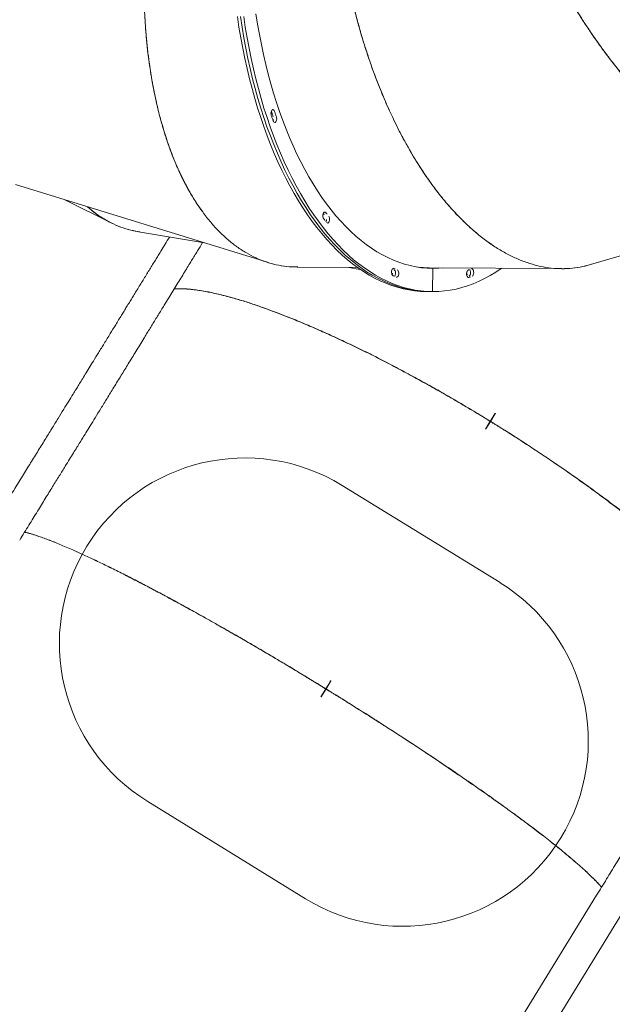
# Model space of a CAD drawing. Extents: x 5459245 to 5462690, y 5971016 to 5972523.
# Tile 39 of 136: x 5462441.74 to 5462442.377, y 5972212.145 to 5972213.203. Entities that reach past the tile are written whole.
import ezdxf

# ---------------------------------------------------------------- set-up
doc = ezdxf.new("R2010")
doc.units = 0
doc.layers.add('A_MAŁA ARCHITEKTURA', color=195, linetype='CONTINUOUS', lineweight=9)

# ---------------------------------------------------------------- blocks, each defined once
blk = doc.blocks.new('MEGA')
at = {"layer": 'A_MAŁA ARCHITEKTURA'}
for p, q in [((5462442.7956, 5972218.7909), (5462442.8667, 5972218.5154)), ((5462442.8094, 5972218.7372), (5462442.8145, 5972218.6819)), ((5462442.8218, 5972218.6517), (5462442.8487, 5972218.585)), ((5462443.0068, 5972218.598), (5462443.0067, 5972218.5979)), ((5462442.8787, 5972218.4867), (5462442.9123, 5972218.4314)), ((5462442.9075, 5972218.4393), (5462442.9121, 5972218.4279)), ((5462442.9253, 5972218.3954), (5462442.9253, 5972218.3953)), ((5462442.9256, 5972218.3959), (5462442.9257, 5972218.3955)), ((5462442.949, 5972218.3709), (5462442.9526, 5972218.3651)), ((5462442.9526, 5972218.3651), (5462443.0264, 5972218.2435)), ((5462442.9291, 5972218.3548), (5462442.9308, 5972218.3519)), ((5462442.954, 5972218.3618), (5462442.9327, 5972218.3489)), ((5462442.9535, 5972218.3616), (5462442.9331, 5972218.3492)), ((5462442.954, 5972218.3618), (5462442.9539, 5972218.362)), ((5462442.9308, 5972218.3519), (5462442.9326, 5972218.349)), ((5462442.9328, 5972218.3487), (5462442.9327, 5972218.3489)), ((5462442.3057, 5972218.3227), (5462442.3057, 5972218.1234)), ((5462442.7044, 5972218.1234), (5462442.7044, 5972218.3227)), ((5462442.97, 5972218.3287), (5462442.9704, 5972218.3282)), ((5462442.5092, 5972218.2231), (5462442.4992, 5972218.2231)), ((5462442.5092, 5972218.2229), (5462442.4992, 5972218.2229)), ((5462442.5017, 5972218.2229), (5462442.5017, 5972218.2231)), ((5462442.5185, 5972218.2231), (5462442.5092, 5972218.2231)), ((5462442.5185, 5972218.2229), (5462442.5092, 5972218.2229)), ((5462442.5185, 5972218.2231), (5462442.5188, 5972218.2231)), ((5462442.5185, 5972218.2229), (5462442.5188, 5972218.2229)), ((5462442.8366, 5972218.2231), (5462442.8465, 5972218.2231)), ((5462442.8366, 5972218.2229), (5462442.8465, 5972218.2229)), ((5462442.8366, 5972218.2229), (5462442.8371, 5972218.2229)), ((5462442.8371, 5972218.2229), (5462442.8464, 5972218.2229)), ((5462442.8557, 5972218.2231), (5462442.8464, 5972218.2231)), ((5462442.8557, 5972218.2229), (5462442.8464, 5972218.2229)), ((5462442.8557, 5972218.2231), (5462442.8562, 5972218.2231)), ((5462442.8557, 5972218.2229), (5462442.8562, 5972218.2229)), ((5462443.0462, 5972218.2195), (5462443.2578, 5972218.0293)), ((5462442.4728, 5972217.8591), (5462439.6789, 5972217.8591)), ((5462439.6789, 5972217.8256), (5462442.4728, 5972217.8256))]:
    blk.add_line(p, q, dxfattribs=at)
at = {"layer": 'A_MAŁA ARCHITEKTURA', "flags": 128}
for points in [[(5462442.9291, 5972218.3548), (5462442.926, 5972218.3601), (5462442.9232, 5972218.3658), (5462442.9208, 5972218.3715), (5462442.9186, 5972218.3775), (5462442.9167, 5972218.3836), (5462442.9151, 5972218.3899), (5462442.9139, 5972218.3963), (5462442.9129, 5972218.4029), (5462442.9123, 5972218.4096), (5462442.912, 5972218.4164), (5462442.912, 5972218.4234), (5462442.9123, 5972218.4305), (5462442.9129, 5972218.4377), (5462442.9138, 5972218.445), (5462442.9151, 5972218.4524), (5462442.9166, 5972218.4599), (5462442.9185, 5972218.4675), (5462442.9207, 5972218.4752), (5462442.9232, 5972218.483), (5462442.926, 5972218.4909), (5462442.929, 5972218.4988), (5462442.9324, 5972218.5067), (5462442.9361, 5972218.5148), (5462442.9401, 5972218.5228), (5462442.9444, 5972218.5309), (5462442.9489, 5972218.539), (5462442.9538, 5972218.5472), (5462442.9589, 5972218.5554), (5462442.9643, 5972218.5635), (5462442.9699, 5972218.5717), (5462442.9759, 5972218.5799), (5462442.982, 5972218.588), (5462442.9885, 5972218.5962), (5462442.9952, 5972218.6043), (5462443.0021, 5972218.6124), (5462443.0092, 5972218.6204), (5462443.0166, 5972218.6284), (5462443.0243, 5972218.6363), (5462443.0321, 5972218.6442), (5462443.0401, 5972218.652), (5462443.0484, 5972218.6597), (5462443.0568, 5972218.6674), (5462443.0655, 5972218.675), (5462443.0743, 5972218.6824)], [(5462442.9309, 5972218.3518), (5462442.9278, 5972218.3572), (5462442.925, 5972218.3629), (5462442.9225, 5972218.3686), (5462442.9203, 5972218.3746), (5462442.9184, 5972218.3807), (5462442.9169, 5972218.387), (5462442.9156, 5972218.3934), (5462442.9147, 5972218.4), (5462442.914, 5972218.4067), (5462442.9137, 5972218.4135), (5462442.9137, 5972218.4205), (5462442.914, 5972218.4276), (5462442.9146, 5972218.4348), (5462442.9156, 5972218.4421), (5462442.9168, 5972218.4495), (5462442.9184, 5972218.457), (5462442.9203, 5972218.4646), (5462442.9224, 5972218.4723), (5462442.9249, 5972218.4801), (5462442.9277, 5972218.488), (5462442.9308, 5972218.4959), (5462442.9342, 5972218.5038), (5462442.9379, 5972218.5118), (5462442.9419, 5972218.5199), (5462442.9461, 5972218.528), (5462442.9507, 5972218.5361), (5462442.9555, 5972218.5443), (5462442.9606, 5972218.5524), (5462442.966, 5972218.5606), (5462442.9717, 5972218.5688), (5462442.9776, 5972218.577), (5462442.9838, 5972218.5851), (5462442.9902, 5972218.5933), (5462442.9969, 5972218.6014), (5462443.0038, 5972218.6095), (5462443.011, 5972218.6175), (5462443.0184, 5972218.6255), (5462443.026, 5972218.6334), (5462443.0339, 5972218.6413), (5462443.0419, 5972218.6491), (5462443.0501, 5972218.6568), (5462443.0586, 5972218.6645), (5462443.0672, 5972218.6721), (5462443.076, 5972218.6795)], [(5462442.9308, 5972218.3519), (5462442.9278, 5972218.3572), (5462442.925, 5972218.3629), (5462442.9225, 5972218.3686), (5462442.9203, 5972218.3746), (5462442.9184, 5972218.3807), (5462442.9169, 5972218.387), (5462442.9156, 5972218.3934), (5462442.9147, 5972218.4), (5462442.914, 5972218.4067), (5462442.9137, 5972218.4135), (5462442.9137, 5972218.4205), (5462442.914, 5972218.4276), (5462442.9146, 5972218.4348), (5462442.9156, 5972218.4421), (5462442.9168, 5972218.4495), (5462442.9184, 5972218.457), (5462442.9203, 5972218.4646), (5462442.9224, 5972218.4723), (5462442.9249, 5972218.4801), (5462442.9277, 5972218.488), (5462442.9308, 5972218.4959), (5462442.9342, 5972218.5038), (5462442.9379, 5972218.5118), (5462442.9419, 5972218.5199), (5462442.9461, 5972218.528), (5462442.9507, 5972218.5361), (5462442.9555, 5972218.5443), (5462442.9606, 5972218.5524), (5462442.966, 5972218.5606), (5462442.9717, 5972218.5688), (5462442.9776, 5972218.577), (5462442.9838, 5972218.5851), (5462442.9902, 5972218.5933), (5462442.9969, 5972218.6014), (5462443.0038, 5972218.6095), (5462443.011, 5972218.6175), (5462443.0184, 5972218.6255), (5462443.026, 5972218.6334), (5462443.0339, 5972218.6413), (5462443.0419, 5972218.6491), (5462443.0501, 5972218.6568), (5462443.0586, 5972218.6645), (5462443.0672, 5972218.6721), (5462443.076, 5972218.6795)], [(5462442.9327, 5972218.3489), (5462442.9296, 5972218.3543), (5462442.9268, 5972218.36), (5462442.9243, 5972218.3657), (5462442.9221, 5972218.3717), (5462442.9202, 5972218.3778), (5462442.9186, 5972218.3841), (5462442.9174, 5972218.3905), (5462442.9164, 5972218.3971), (5462442.9158, 5972218.4038), (5462442.9155, 5972218.4106), (5462442.9155, 5972218.4176), (5462442.9158, 5972218.4247), (5462442.9164, 5972218.4319), (5462442.9173, 5972218.4392), (5462442.9186, 5972218.4466), (5462442.9202, 5972218.4541), (5462442.922, 5972218.4617), (5462442.9242, 5972218.4694), (5462442.9267, 5972218.4772), (5462442.9295, 5972218.4851), (5462442.9326, 5972218.493), (5462442.936, 5972218.5009), (5462442.9396, 5972218.5089), (5462442.9436, 5972218.517), (5462442.9479, 5972218.5251), (5462442.9525, 5972218.5332), (5462442.9573, 5972218.5414), (5462442.9624, 5972218.5495), (5462442.9678, 5972218.5577), (5462442.9735, 5972218.5659), (5462442.9794, 5972218.5741), (5462442.9856, 5972218.5822), (5462442.992, 5972218.5904), (5462442.9987, 5972218.5985), (5462443.0056, 5972218.6066), (5462443.0128, 5972218.6146), (5462443.0202, 5972218.6226), (5462443.0278, 5972218.6305), (5462443.0356, 5972218.6384), (5462443.0437, 5972218.6462), (5462443.0519, 5972218.6539), (5462443.0603, 5972218.6616), (5462443.069, 5972218.6692), (5462443.0778, 5972218.6766)], [(5462442.954, 5972218.3618), (5462442.9509, 5972218.3671), (5462442.9482, 5972218.3726), (5462442.9458, 5972218.3783), (5462442.9437, 5972218.3841), (5462442.942, 5972218.3901), (5462442.9405, 5972218.3962), (5462442.9393, 5972218.4025), (5462442.9385, 5972218.409), (5462442.938, 5972218.4156), (5462442.9378, 5972218.4223), (5462442.9379, 5972218.4291), (5462442.9384, 5972218.4361), (5462442.9391, 5972218.4432), (5462442.9402, 5972218.4504), (5462442.9416, 5972218.4577), (5462442.9433, 5972218.465), (5462442.9453, 5972218.4725), (5462442.9476, 5972218.4801), (5462442.9503, 5972218.4877), (5462442.9532, 5972218.4954), (5462442.9564, 5972218.5032), (5462442.96, 5972218.511), (5462442.9638, 5972218.5188), (5462442.968, 5972218.5267), (5462442.9724, 5972218.5346), (5462442.9771, 5972218.5426), (5462442.9821, 5972218.5505), (5462442.9874, 5972218.5585), (5462442.9929, 5972218.5665), (5462442.9988, 5972218.5745), (5462443.0048, 5972218.5824), (5462443.0112, 5972218.5903), (5462443.0177, 5972218.5982), (5462443.0246, 5972218.6061), (5462443.0316, 5972218.6139), (5462443.0389, 5972218.6217), (5462443.0464, 5972218.6294), (5462443.0542, 5972218.6371), (5462443.0621, 5972218.6446), (5462443.0702, 5972218.6521), (5462443.0786, 5972218.6596), (5462443.0871, 5972218.6669)], [(5462443.0029, 5972218.5957), (5462443.0038, 5972218.5966), (5462443.0048, 5972218.5973), (5462443.0059, 5972218.5978), (5462443.007, 5972218.5981), (5462443.008, 5972218.5981), (5462443.0087, 5972218.5978), (5462443.0092, 5972218.5974), (5462443.0093, 5972218.5967), (5462443.009, 5972218.5959), (5462443.0085, 5972218.595)], [(5462443.0067, 5972218.5979), (5462443.0062, 5972218.5973), (5462443.0058, 5972218.5967), (5462443.0053, 5972218.5962), (5462443.0048, 5972218.5956), (5462443.0043, 5972218.595), (5462443.0038, 5972218.5944), (5462443.0033, 5972218.5938), (5462443.0029, 5972218.5932)], [(5462443.0067, 5972218.5979), (5462443.0062, 5972218.5973), (5462443.0058, 5972218.5967), (5462443.0053, 5972218.5962), (5462443.0048, 5972218.5956), (5462443.0043, 5972218.595), (5462443.0038, 5972218.5944), (5462443.0033, 5972218.5938), (5462443.0029, 5972218.5932)], [(5462443.0046, 5972218.5903), (5462443.0038, 5972218.5895), (5462443.0028, 5972218.5888), (5462443.0017, 5972218.5883), (5462443.0006, 5972218.588), (5462442.9996, 5972218.5879), (5462442.9988, 5972218.5881), (5462442.9984, 5972218.5886), (5462442.9982, 5972218.5893), (5462442.9984, 5972218.5901), (5462442.999, 5972218.5909)], [(5462442.999, 5972218.5909), (5462442.9995, 5972218.5915), (5462443, 5972218.5921), (5462443.0005, 5972218.5927), (5462443.001, 5972218.5933), (5462443.0014, 5972218.5939), (5462443.0019, 5972218.5945), (5462443.0024, 5972218.5951), (5462443.0029, 5972218.5957)], [(5462443.0085, 5972218.595), (5462443.008, 5972218.5944), (5462443.0075, 5972218.5938), (5462443.007, 5972218.5933), (5462443.0065, 5972218.5927), (5462443.0061, 5972218.5921), (5462443.0056, 5972218.5915), (5462443.0051, 5972218.5909), (5462443.0046, 5972218.5903)], [(5462442.9379, 5972218.4896), (5462442.9384, 5972218.4904), (5462442.9392, 5972218.4913), (5462442.9401, 5972218.492), (5462442.9412, 5972218.4926), (5462442.9424, 5972218.4929), (5462442.9434, 5972218.493), (5462442.9442, 5972218.4928), (5462442.9447, 5972218.4924), (5462442.9449, 5972218.4918), (5462442.9448, 5972218.491)], [(5462442.943, 5972218.4864), (5462442.9426, 5972218.4856), (5462442.9418, 5972218.4847), (5462442.9408, 5972218.484), (5462442.9398, 5972218.4834), (5462442.9386, 5972218.483), (5462442.9376, 5972218.4829), (5462442.9368, 5972218.4831), (5462442.9362, 5972218.4835), (5462442.936, 5972218.4841), (5462442.9362, 5972218.4849)], [(5462442.9249, 5972218.3941), (5462442.925, 5972218.3948), (5462442.9254, 5972218.3957), (5462442.9261, 5972218.3965), (5462442.927, 5972218.3973), (5462442.9281, 5972218.3979), (5462442.9292, 5972218.3983), (5462442.9303, 5972218.3985), (5462442.9311, 5972218.3983), (5462442.9318, 5972218.398), (5462442.932, 5972218.3974)], [(5462442.931, 5972218.3966), (5462442.9309, 5972218.3958), (5462442.9306, 5972218.395), (5462442.9299, 5972218.3941), (5462442.9289, 5972218.3933), (5462442.9279, 5972218.3927), (5462442.9267, 5972218.3923), (5462442.9257, 5972218.3921), (5462442.9253, 5972218.3921)], [(5462442.931, 5972218.3966), (5462442.9309, 5972218.3958), (5462442.9306, 5972218.395), (5462442.9299, 5972218.3941), (5462442.9289, 5972218.3933), (5462442.9279, 5972218.3927), (5462442.9267, 5972218.3923), (5462442.9257, 5972218.3921), (5462442.9253, 5972218.3921)], [(5462442.9327, 5972218.3937), (5462442.9327, 5972218.3929), (5462442.9323, 5972218.3921), (5462442.9316, 5972218.3912), (5462442.9307, 5972218.3904), (5462442.9296, 5972218.3898), (5462442.9285, 5972218.3894), (5462442.9274, 5972218.3892), (5462442.9266, 5972218.3893), (5462442.9259, 5972218.3897), (5462442.9256, 5972218.3903)], [(5462442.9561, 5972218.3593), (5462442.9539, 5972218.3623), (5462442.9522, 5972218.3649)], [(5462442.9579, 5972218.3564), (5462442.9557, 5972218.3594), (5462442.953, 5972218.3634)], [(5462442.9579, 5972218.3564), (5462442.9557, 5972218.3594), (5462442.953, 5972218.3634)], [(5462442.9541, 5972218.3616), (5462442.9541, 5972218.3617), (5462442.954, 5972218.3617), (5462442.9539, 5972218.3617), (5462442.9539, 5972218.3617), (5462442.9538, 5972218.3617), (5462442.9537, 5972218.3617), (5462442.9536, 5972218.3616), (5462442.9535, 5972218.3616)], [(5462442.9596, 5972218.3535), (5462442.9575, 5972218.3565), (5462442.9541, 5972218.3616)], [(5462442.9331, 5972218.3492), (5462442.933, 5972218.3491), (5462442.9329, 5972218.3491), (5462442.9329, 5972218.349), (5462442.9328, 5972218.3489), (5462442.9328, 5972218.3489), (5462442.9328, 5972218.3488), (5462442.9328, 5972218.3487), (5462442.9328, 5972218.3487)], [(5462442.9928, 5972218.2988), (5462442.9924, 5972218.299), (5462442.986, 5972218.3019), (5462442.9798, 5972218.3051), (5462442.9738, 5972218.3086), (5462442.9682, 5972218.3122), (5462442.9628, 5972218.3161), (5462442.9576, 5972218.3201), (5462442.9528, 5972218.3244), (5462442.9482, 5972218.3289), (5462442.9439, 5972218.3335), (5462442.9399, 5972218.3384), (5462442.9362, 5972218.3434), (5462442.9328, 5972218.3487)], [(5462442.966, 5972218.3238), (5462442.9656, 5972218.3243), (5462442.9656, 5972218.325), (5462442.9659, 5972218.3259), (5462442.9665, 5972218.3267), (5462442.9674, 5972218.3275), (5462442.9685, 5972218.3282), (5462442.9696, 5972218.3286), (5462442.9707, 5972218.3289), (5462442.9716, 5972218.3288), (5462442.9723, 5972218.3285)], [(5462442.9738, 5972218.3273), (5462442.9736, 5972218.327), (5462442.973, 5972218.3262), (5462442.9721, 5972218.3254), (5462442.9711, 5972218.3247), (5462442.97, 5972218.3242), (5462442.9689, 5972218.324), (5462442.968, 5972218.324), (5462442.9673, 5972218.3243)], [(5462442.9738, 5972218.3273), (5462442.9736, 5972218.327), (5462442.973, 5972218.3262), (5462442.9721, 5972218.3254), (5462442.9711, 5972218.3247), (5462442.97, 5972218.3242), (5462442.9689, 5972218.324), (5462442.968, 5972218.324), (5462442.9673, 5972218.3243)], [(5462442.9753, 5972218.3262), (5462442.9757, 5972218.3256), (5462442.9757, 5972218.3249), (5462442.9754, 5972218.3241), (5462442.9748, 5972218.3233), (5462442.9739, 5972218.3225), (5462442.9729, 5972218.3218), (5462442.9717, 5972218.3213), (5462442.9707, 5972218.3211), (5462442.9697, 5972218.3211), (5462442.969, 5972218.3214)], [(5462442.5016, 5972218.2231), (5462442.5016, 5972218.223), (5462442.5016, 5972218.2229)]]:
    blk.add_lwpolyline(points, dxfattribs=at)
at = {"layer": 'A_MAŁA ARCHITEKTURA'}
for centre, radius, start, end in [((5462442.9975, 5972218.5977), 0.00701, 281.8348, 319.888), ((5462442.505, 5972218.3227), 0.1993, 0, 180), ((5462443.1862, 5972218.3998), 0.2608, 159.0631, 159.9202), ((5462443.187, 5972218.3932), 0.2671, 158.8513, 159.9189), ((5462442.9357, 5972218.4921), 0.00628, 277.8185, 333.7719), ((5462443.1889, 5972218.3965), 0.2618, 158.8513, 159.9189), ((5462442.9234, 5972218.4015), 0.00651, 286.5762, 329.1247), ((5462443.0516, 5972218.4208), 0.123, 190.4672, 191.3671), ((5462443.054, 5972218.418), 0.1237, 189.6053, 191.3646), ((5462443.0494, 5972218.4151), 0.1263, 189.6053, 191.3646), ((5462443.0426, 5972218.4197), 0.1053, 203.7733, 211.2447), ((5462443.0439, 5972218.4256), 0.127, 232.0117, 232.8978), ((5462443.0452, 5972218.4221), 0.1263, 231.1408, 232.9002), ((5462442.9664, 5972218.3332), 0.00636, 272.0864, 317.0669), ((5462443.0499, 5972218.4249), 0.1237, 231.1408, 232.9002), ((5462442.505, 5972218.1234), 0.1993, 180, 0)]:
    blk.add_arc(centre, radius, start, end, dxfattribs=at)
for centre, major_axis, ratio, start_param, end_param in [((5462442.4628, 5972218.223), (0, 0.3787), 0.09608, 4.712126, 4.712652), ((5462442.4628, 5972218.223), (0, 0.3807), 0.09608, 4.712127, 4.712651), ((5462442.7578, 5972218.223), (0, 0.3787), 0.20811, 4.712126, 4.712652), ((5462442.7578, 5972218.223), (0, 0.3807), 0.20811, 4.712127, 4.712651)]:
    blk.add_ellipse(centre, major_axis=major_axis, ratio=ratio, start_param=start_param, end_param=end_param, dxfattribs=at)
for points, knots in [([(5462442.8764, 5972218.605), (5462442.8777, 5972218.608), (5462442.8807, 5972218.6154), (5462442.8869, 5972218.6274), (5462442.8947, 5972218.6407), (5462442.9035, 5972218.6541), (5462442.9133, 5972218.6674), (5462442.9241, 5972218.6806), (5462442.934, 5972218.6916), (5462442.9422, 5972218.7003), (5462442.9484, 5972218.7065), (5462442.9548, 5972218.7127), (5462442.9614, 5972218.7189), (5462442.9684, 5972218.7252), (5462442.9756, 5972218.7314), (5462442.983, 5972218.7376), (5462442.9918, 5972218.7447), (5462443.0021, 5972218.7527), (5462443.0144, 5972218.7617), (5462443.0275, 5972218.7708), (5462443.0392, 5972218.7785), (5462443.049, 5972218.7846), (5462443.0567, 5972218.7894), (5462443.0647, 5972218.7941), (5462443.0727, 5972218.7987), (5462443.0807, 5972218.8031), (5462443.0886, 5972218.8073), (5462443.0968, 5972218.8117), (5462443.1048, 5972218.8157), (5462443.1116, 5972218.819), (5462443.1169, 5972218.8216), (5462443.1215, 5972218.8237), (5462443.1264, 5972218.826), (5462443.1317, 5972218.8284), (5462443.1375, 5972218.831), (5462443.1438, 5972218.8337), (5462443.1504, 5972218.8365), (5462443.1568, 5972218.8391), (5462443.1625, 5972218.8414), (5462443.1673, 5972218.8433), (5462443.1712, 5972218.8448), (5462443.1735, 5972218.8456), (5462443.1745, 5972218.846)], [0, 0, 0, 0, 0.03362, 0.081487, 0.129993, 0.178809, 0.226094, 0.274303, 0.323436, 0.347121, 0.369936, 0.393077, 0.416543, 0.440335, 0.464453, 0.488897, 0.512519, 0.547843, 0.584432, 0.622286, 0.661406, 0.682438, 0.703123, 0.724462, 0.746455, 0.766694, 0.786792, 0.807907, 0.830039, 0.848066, 0.858675, 0.870103, 0.882351, 0.895419, 0.909306, 0.925349, 0.941915, 0.958002, 0.971855, 0.983472, 0.992854, 1, 1, 1, 1]), ([(5462443.1199, 5972218.823), (5462443.1161, 5972218.8212), (5462443.1086, 5972218.8176), (5462443.0981, 5972218.8123), (5462443.0879, 5972218.807), (5462443.0777, 5972218.8015), (5462443.0673, 5972218.7956), (5462443.0569, 5972218.7895), (5462443.0477, 5972218.7838), (5462443.0395, 5972218.7786), (5462443.0326, 5972218.7741), (5462443.0259, 5972218.7697), (5462443.0195, 5972218.7652), (5462443.0132, 5972218.7608), (5462443.0072, 5972218.7564), (5462443.0014, 5972218.7521), (5462442.994, 5972218.7464), (5462442.9852, 5972218.7395), (5462442.9753, 5972218.7312), (5462442.9658, 5972218.7229), (5462442.9569, 5972218.7147), (5462442.9483, 5972218.7064), (5462442.9401, 5972218.6981), (5462442.9324, 5972218.6898), (5462442.9251, 5972218.6816), (5462442.9183, 5972218.6735), (5462442.912, 5972218.6654), (5462442.9046, 5972218.6556), (5462442.8967, 5972218.6439), (5462442.8886, 5972218.6305), (5462442.8817, 5972218.6173), (5462442.8758, 5972218.6041), (5462442.8709, 5972218.591), (5462442.8672, 5972218.5782), (5462442.8647, 5972218.5656), (5462442.8633, 5972218.5532), (5462442.863, 5972218.5411), (5462442.8638, 5972218.5294), (5462442.8658, 5972218.518), (5462442.869, 5972218.5071), (5462442.8732, 5972218.4966), (5462442.8769, 5972218.49), (5462442.8788, 5972218.4867)], [0, 0, 0, 0, 0.021397, 0.041159, 0.059285, 0.079279, 0.100059, 0.119873, 0.141168, 0.155678, 0.169933, 0.183933, 0.197677, 0.211165, 0.224398, 0.237376, 0.250098, 0.274428, 0.298304, 0.321727, 0.344696, 0.367213, 0.390613, 0.413071, 0.435258, 0.457174, 0.478819, 0.500193, 0.536513, 0.572356, 0.607726, 0.643316, 0.679262, 0.714914, 0.750274, 0.786186, 0.821948, 0.857563, 0.893189, 0.928925, 0.964647, 1, 1, 1, 1]), ([(5462442.8224, 5972218.6504), (5462442.8211, 5972218.6535), (5462442.8185, 5972218.6602), (5462442.8159, 5972218.6707), (5462442.8143, 5972218.6815), (5462442.8139, 5972218.692), (5462442.8143, 5972218.7021), (5462442.8153, 5972218.709), (5462442.8159, 5972218.7124)], [0, 0, 0, 0, 0.1597189, 0.342122, 0.5244593, 0.6833816, 0.8427698, 1, 1, 1, 1]), ([(5462442.8159, 5972218.7121), (5462442.8157, 5972218.7107), (5462442.8146, 5972218.7054), (5462442.814, 5972218.6962), (5462442.814, 5972218.6847), (5462442.8154, 5972218.6734), (5462442.8179, 5972218.6623), (5462442.8205, 5972218.6553), (5462442.8218, 5972218.6517)], [0, 0, 0, 0, 0.065438, 0.252372, 0.439367, 0.626939, 0.814437, 1, 1, 1, 1]), ([(5462443.0089, 5972218.3197), (5462443.009, 5972218.3224), (5462443.0093, 5972218.3287), (5462443.0104, 5972218.3389), (5462443.0122, 5972218.3502), (5462443.0146, 5972218.3619), (5462443.0177, 5972218.3737), (5462443.0209, 5972218.3844), (5462443.024, 5972218.3936), (5462443.0269, 5972218.4016), (5462443.0301, 5972218.4097), (5462443.0336, 5972218.4179), (5462443.0374, 5972218.4262), (5462443.0417, 5972218.4352), (5462443.0466, 5972218.4449), (5462443.0522, 5972218.4552), (5462443.0583, 5972218.4658), (5462443.0649, 5972218.4765), (5462443.0718, 5972218.4872), (5462443.0779, 5972218.4962), (5462443.0831, 5972218.5036), (5462443.0875, 5972218.5097), (5462443.092, 5972218.5157), (5462443.0967, 5972218.5219), (5462443.1016, 5972218.5282), (5462443.1067, 5972218.5345), (5462443.112, 5972218.5409), (5462443.1188, 5972218.5489), (5462443.1273, 5972218.5586), (5462443.1375, 5972218.5697), (5462443.1463, 5972218.5788), (5462443.1532, 5972218.5858), (5462443.1585, 5972218.591), (5462443.1639, 5972218.5962), (5462443.169, 5972218.6011), (5462443.1735, 5972218.6053), (5462443.1775, 5972218.6089), (5462443.1813, 5972218.6123), (5462443.1854, 5972218.616), (5462443.1898, 5972218.6198), (5462443.1947, 5972218.6241), (5462443.2001, 5972218.6286), (5462443.2057, 5972218.6332), (5462443.211, 5972218.6375), (5462443.2158, 5972218.6413), (5462443.2198, 5972218.6444), (5462443.223, 5972218.6469), (5462443.2248, 5972218.6483), (5462443.2256, 5972218.649)], [0, 0, 0, 0, 0.0277799, 0.0634725, 0.0995126, 0.1359008, 0.1726381, 0.208705, 0.232, 0.2555199, 0.2792649, 0.3032352, 0.3274309, 0.3518522, 0.3809256, 0.4105372, 0.4406873, 0.4713761, 0.5026036, 0.5320433, 0.5489956, 0.566243, 0.5837855, 0.6016232, 0.6197561, 0.6381842, 0.6569074, 0.6759259, 0.7086157, 0.7430092, 0.7760679, 0.791585, 0.80771, 0.8244431, 0.8406554, 0.8539436, 0.8643381, 0.875485, 0.8873842, 0.9000359, 0.9134399, 0.9294267, 0.9453082, 0.9606677, 0.9738167, 0.9847551, 0.9934829, 1, 1, 1, 1]), ([(5462442.7692, 5972218.6204), (5462442.7672, 5972218.6204), (5462442.7634, 5972218.6204), (5462442.7576, 5972218.6204), (5462442.752, 5972218.6204), (5462442.7465, 5972218.6204), (5462442.7411, 5972218.6204), (5462442.7336, 5972218.6204), (5462442.7241, 5972218.6203), (5462442.7122, 5972218.6203), (5462442.7005, 5972218.6203), (5462442.6889, 5972218.6203), (5462442.6786, 5972218.6203), (5462442.6696, 5972218.6203), (5462442.6617, 5972218.6203), (5462442.6546, 5972218.6203), (5462442.6483, 5972218.6203), (5462442.6423, 5972218.6203), (5462442.6354, 5972218.6203), (5462442.627, 5972218.6203), (5462442.6168, 5972218.6203), (5462442.6052, 5972218.6203), (5462442.5924, 5972218.6203), (5462442.5783, 5972218.6203), (5462442.5632, 5972218.6204), (5462442.5472, 5972218.6204), (5462442.5303, 5972218.6204), (5462442.5122, 5972218.6205), (5462442.4929, 5972218.6205), (5462442.4796, 5972218.6205), (5462442.4728, 5972218.6205)], [0, 0, 0, 0, 0.0202, 0.039924, 0.059218, 0.078085, 0.096523, 0.114534, 0.1553, 0.193698, 0.236329, 0.275617, 0.311569, 0.340851, 0.367477, 0.391449, 0.412767, 0.431785, 0.452394, 0.482473, 0.516864, 0.555572, 0.5986, 0.645952, 0.697635, 0.750339, 0.806912, 0.867369, 0.931726, 1, 1, 1, 1]), ([(5462442.8344, 5972218.6204), (5462442.8344, 5972218.6204), (5462442.8284, 5972218.6204), (5462442.8206, 5972218.6204), (5462442.8109, 5972218.6204), (5462442.8053, 5972218.6204), (5462442.7996, 5972218.6204), (5462442.7938, 5972218.6204), (5462442.7878, 5972218.6204), (5462442.7817, 5972218.6204), (5462442.7755, 5972218.6204), (5462442.7713, 5972218.6204), (5462442.7692, 5972218.6204)], [0, 0, 0, 0, 0.002121, 0.276488, 0.361011, 0.447214, 0.535097, 0.624662, 0.715913, 0.808849, 0.903475, 1, 1, 1, 1]), ([(5462443.18, 5972218.6111), (5462443.1768, 5972218.6083), (5462443.1708, 5972218.6027), (5462443.1622, 5972218.5946), (5462443.154, 5972218.5866), (5462443.1458, 5972218.5783), (5462443.1376, 5972218.5697), (5462443.1293, 5972218.5608), (5462443.1221, 5972218.5528), (5462443.1158, 5972218.5454), (5462443.1105, 5972218.5391), (5462443.1054, 5972218.5329), (5462443.1005, 5972218.5268), (5462443.0958, 5972218.5208), (5462443.0913, 5972218.5148), (5462443.087, 5972218.509), (5462443.0815, 5972218.5015), (5462443.0752, 5972218.4923), (5462443.068, 5972218.4814), (5462443.0613, 5972218.4708), (5462443.0552, 5972218.4604), (5462443.0493, 5972218.45), (5462443.0439, 5972218.4397), (5462443.0389, 5972218.4295), (5462443.0343, 5972218.4195), (5462443.0302, 5972218.4098), (5462443.0264, 5972218.4002), (5462443.0222, 5972218.3887), (5462443.018, 5972218.3752), (5462443.0141, 5972218.36), (5462443.0113, 5972218.3454), (5462443.0094, 5972218.331), (5462443.0086, 5972218.3172), (5462443.0088, 5972218.3038), (5462443.01, 5972218.291), (5462443.0122, 5972218.2787), (5462443.0154, 5972218.267), (5462443.0196, 5972218.256), (5462443.0248, 5972218.2457), (5462443.031, 5972218.2362), (5462443.038, 5972218.2274), (5462443.0435, 5972218.2221), (5462443.0462, 5972218.2195)], [0, 0, 0, 0, 0.021397, 0.041159, 0.059285, 0.079279, 0.100059, 0.119873, 0.141168, 0.155678, 0.169933, 0.183933, 0.197677, 0.211165, 0.224398, 0.237376, 0.250098, 0.274428, 0.298304, 0.321727, 0.344696, 0.367213, 0.390613, 0.413071, 0.435258, 0.457174, 0.478819, 0.500193, 0.536513, 0.572356, 0.607726, 0.643316, 0.679262, 0.714914, 0.750274, 0.786186, 0.821948, 0.857563, 0.893189, 0.928925, 0.964647, 1, 1, 1, 1]), ([(5462442.4728, 5972218.587), (5462442.4791, 5972218.587), (5462442.4912, 5972218.587), (5462442.5087, 5972218.587), (5462442.5249, 5972218.587), (5462442.5398, 5972218.5869), (5462442.5534, 5972218.5869), (5462442.5649, 5972218.5869), (5462442.5746, 5972218.5869), (5462442.5825, 5972218.5869), (5462442.5897, 5972218.5868), (5462442.5961, 5972218.5868), (5462442.6021, 5972218.5868), (5462442.6091, 5972218.5868), (5462442.6175, 5972218.5868), (5462442.6277, 5972218.5868), (5462442.6392, 5972218.5868), (5462442.652, 5972218.5868), (5462442.666, 5972218.5868), (5462442.6806, 5972218.5868), (5462442.6956, 5972218.5868), (5462442.711, 5972218.5868), (5462442.7235, 5972218.5868), (5462442.7328, 5972218.5869), (5462442.7386, 5972218.5869), (5462442.7445, 5972218.5869), (5462442.7506, 5972218.5869), (5462442.7567, 5972218.5869), (5462442.7629, 5972218.5869), (5462442.7671, 5972218.5869), (5462442.7692, 5972218.5869)], [0, 0, 0, 0, 0.06274, 0.121143, 0.17522, 0.22498, 0.27043, 0.311572, 0.340878, 0.367528, 0.391524, 0.412866, 0.431902, 0.452519, 0.482614, 0.517027, 0.555758, 0.598808, 0.646179, 0.697876, 0.746952, 0.799385, 0.855181, 0.874727, 0.894655, 0.914967, 0.935661, 0.956739, 0.978201, 1, 1, 1, 1]), ([(5462442.4828, 5972218.587), (5462442.4829, 5972218.5867), (5462442.4834, 5972218.5853), (5462442.4841, 5972218.5832), (5462442.4847, 5972218.5809), (5462442.4851, 5972218.5794), (5462442.4855, 5972218.5778), (5462442.4859, 5972218.5762), (5462442.4863, 5972218.5746), (5462442.487, 5972218.5717), (5462442.488, 5972218.5673), (5462442.4892, 5972218.5611), (5462442.4904, 5972218.5546), (5462442.4915, 5972218.5478), (5462442.4926, 5972218.5406), (5462442.4937, 5972218.5334), (5462442.4946, 5972218.5263), (5462442.4954, 5972218.5196), (5462442.4962, 5972218.5127), (5462442.497, 5972218.5056), (5462442.4978, 5972218.4984), (5462442.4988, 5972218.4884), (5462442.4999, 5972218.4755), (5462442.5013, 5972218.4592), (5462442.5025, 5972218.4422), (5462442.5036, 5972218.4246), (5462442.5047, 5972218.4063), (5462442.5056, 5972218.3874), (5462442.5064, 5972218.3681), (5462442.5072, 5972218.3482), (5462442.5078, 5972218.3279), (5462442.5083, 5972218.3074), (5462442.5087, 5972218.2866), (5462442.509, 5972218.2655), (5462442.5091, 5972218.2444), (5462442.5092, 5972218.2302), (5462442.5092, 5972218.2231)], [0, 0, 0, 0, 0.00751, 0.032338, 0.041849, 0.051224, 0.060461, 0.069562, 0.078525, 0.087352, 0.117173, 0.146342, 0.17486, 0.202726, 0.22994, 0.258404, 0.28127, 0.303872, 0.326212, 0.348288, 0.370102, 0.391653, 0.435964, 0.4796, 0.522562, 0.565855, 0.609653, 0.653011, 0.695928, 0.73968, 0.783181, 0.826432, 0.869744, 0.913244, 0.956662, 1, 1, 1, 1]), ([(5462442.4828, 5972218.587), (5462442.4829, 5972218.5867), (5462442.4834, 5972218.5853), (5462442.484, 5972218.5832), (5462442.4847, 5972218.5809), (5462442.4851, 5972218.5794), (5462442.4855, 5972218.5778), (5462442.4859, 5972218.5762), (5462442.4863, 5972218.5746), (5462442.4869, 5972218.5717), (5462442.4879, 5972218.5673), (5462442.4891, 5972218.5611), (5462442.4903, 5972218.5546), (5462442.4915, 5972218.5478), (5462442.4926, 5972218.5406), (5462442.4936, 5972218.5334), (5462442.4945, 5972218.5264), (5462442.4953, 5972218.5196), (5462442.4961, 5972218.5127), (5462442.4969, 5972218.5056), (5462442.4977, 5972218.4984), (5462442.4987, 5972218.4885), (5462442.4998, 5972218.4755), (5462442.5012, 5972218.4592), (5462442.5024, 5972218.4423), (5462442.5035, 5972218.4247), (5462442.5045, 5972218.4063), (5462442.5055, 5972218.3875), (5462442.5063, 5972218.3683), (5462442.507, 5972218.3487), (5462442.5076, 5972218.3288), (5462442.5081, 5972218.3087), (5462442.5085, 5972218.2891), (5462442.5088, 5972218.2702), (5462442.5089, 5972218.2567), (5462442.509, 5972218.2478), (5462442.509, 5972218.2437), (5462442.509, 5972218.2396), (5462442.509, 5972218.2356), (5462442.509, 5972218.2316), (5462442.509, 5972218.2275), (5462442.509, 5972218.2247), (5462442.509, 5972218.2231)], [0, 0, 0, 0, 0.007492, 0.032315, 0.041825, 0.051197, 0.060433, 0.069532, 0.078493, 0.087318, 0.117134, 0.146297, 0.174809, 0.202669, 0.229878, 0.258337, 0.281198, 0.303796, 0.326131, 0.348203, 0.370013, 0.39156, 0.435862, 0.479489, 0.522443, 0.565727, 0.609517, 0.652866, 0.695775, 0.738675, 0.781333, 0.823751, 0.866159, 0.903642, 0.941101, 0.949515, 0.957928, 0.966307, 0.974714, 0.982724, 0.990502, 1, 1, 1, 1]), ([(5462442.7692, 5972218.5869), (5462442.7722, 5972218.5869), (5462442.7781, 5972218.5869), (5462442.7867, 5972218.5869), (5462442.795, 5972218.5869), (5462442.803, 5972218.5869), (5462442.8107, 5972218.5869), (5462442.8181, 5972218.587), (5462442.827, 5972218.587), (5462442.8369, 5972218.587), (5462442.8444, 5972218.587), (5462442.8479, 5972218.587)], [0, 0, 0, 0, 0.112293, 0.221084, 0.326202, 0.427653, 0.525443, 0.619576, 0.710058, 0.866467, 1, 1, 1, 1]), ([(5462442.7894, 5972218.5869), (5462442.7896, 5972218.5867), (5462442.791, 5972218.5849), (5462442.7927, 5972218.5822), (5462442.7944, 5972218.5792), (5462442.7953, 5972218.5776), (5462442.7962, 5972218.576), (5462442.7971, 5972218.5744), (5462442.7979, 5972218.5727), (5462442.7994, 5972218.5698), (5462442.8014, 5972218.5653), (5462442.804, 5972218.559), (5462442.8066, 5972218.5524), (5462442.809, 5972218.5455), (5462442.8113, 5972218.5383), (5462442.8135, 5972218.5311), (5462442.8155, 5972218.524), (5462442.8173, 5972218.5172), (5462442.819, 5972218.5103), (5462442.8207, 5972218.5032), (5462442.8223, 5972218.496), (5462442.8243, 5972218.4861), (5462442.8268, 5972218.4732), (5462442.8296, 5972218.4569), (5462442.8322, 5972218.4401), (5462442.8346, 5972218.4226), (5462442.8368, 5972218.4044), (5462442.8388, 5972218.3857), (5462442.8406, 5972218.3667), (5462442.8421, 5972218.3473), (5462442.8434, 5972218.3276), (5462442.8444, 5972218.3077), (5462442.8451, 5972218.2913), (5462442.8456, 5972218.2784), (5462442.8458, 5972218.2693), (5462442.846, 5972218.2601), (5462442.8462, 5972218.2509), (5462442.8463, 5972218.2418), (5462442.8464, 5972218.2326), (5462442.8464, 5972218.2264), (5462442.8464, 5972218.2231)], [0, 0, 0, 0, 0.005299, 0.042456, 0.051882, 0.06118, 0.07035, 0.079394, 0.088309, 0.097098, 0.126536, 0.155356, 0.183558, 0.211141, 0.238105, 0.266261, 0.288858, 0.311204, 0.333299, 0.355142, 0.376735, 0.398077, 0.441876, 0.485031, 0.527541, 0.570367, 0.613676, 0.656564, 0.69903, 0.741461, 0.78366, 0.825629, 0.867589, 0.886517, 0.905429, 0.924324, 0.943265, 0.962162, 0.980078, 1, 1, 1, 1]), ([(5462442.7895, 5972218.5869), (5462442.7897, 5972218.5866), (5462442.7911, 5972218.5848), (5462442.7929, 5972218.582), (5462442.7946, 5972218.5789), (5462442.7955, 5972218.5774), (5462442.7964, 5972218.5758), (5462442.7973, 5972218.5741), (5462442.7981, 5972218.5725), (5462442.7996, 5972218.5695), (5462442.8016, 5972218.565), (5462442.8042, 5972218.5587), (5462442.8068, 5972218.5521), (5462442.8092, 5972218.5452), (5462442.8115, 5972218.5379), (5462442.8137, 5972218.5307), (5462442.8157, 5972218.5236), (5462442.8175, 5972218.5169), (5462442.8192, 5972218.5099), (5462442.8208, 5972218.5029), (5462442.8224, 5972218.4957), (5462442.8245, 5972218.4857), (5462442.827, 5972218.4728), (5462442.8298, 5972218.4566), (5462442.8324, 5972218.4398), (5462442.8348, 5972218.4223), (5462442.837, 5972218.4041), (5462442.839, 5972218.3854), (5462442.8408, 5972218.3663), (5462442.8423, 5972218.3467), (5462442.8436, 5972218.3266), (5462442.8447, 5972218.3063), (5462442.8455, 5972218.2858), (5462442.8461, 5972218.265), (5462442.8465, 5972218.2441), (5462442.8465, 5972218.2301), (5462442.8466, 5972218.2231)], [0, 0, 0, 0, 0.006928, 0.044031, 0.053445, 0.062733, 0.071894, 0.08093, 0.089839, 0.098622, 0.128011, 0.156785, 0.184946, 0.212491, 0.239423, 0.267538, 0.2901, 0.312413, 0.334475, 0.356288, 0.377852, 0.399166, 0.442899, 0.485991, 0.528441, 0.571205, 0.614451, 0.657277, 0.699684, 0.742884, 0.785846, 0.82857, 0.87135, 0.914311, 0.957194, 1, 1, 1, 1]), ([(5462442.8793, 5972218.486), (5462442.8777, 5972218.4887), (5462442.8741, 5972218.4947), (5462442.87, 5972218.5046), (5462442.8673, 5972218.5122), (5462442.8664, 5972218.5166), (5462442.8663, 5972218.5171)], [0, 0, 0, 0, 0.2775, 0.613293, 0.94919, 1, 1, 1, 1]), ([(5462443.2191, 5972218.0972), (5462443.2184, 5972218.0998), (5462443.2168, 5972218.1059), (5462443.215, 5972218.116), (5462443.2134, 5972218.1273), (5462443.2124, 5972218.1392), (5462443.2118, 5972218.1514), (5462443.2118, 5972218.1625), (5462443.2122, 5972218.1723), (5462443.2127, 5972218.1808), (5462443.2134, 5972218.1894), (5462443.2144, 5972218.1983), (5462443.2156, 5972218.2074), (5462443.2171, 5972218.2172), (5462443.219, 5972218.2279), (5462443.2214, 5972218.2394), (5462443.2242, 5972218.2513), (5462443.2273, 5972218.2635), (5462443.2308, 5972218.2757), (5462443.2341, 5972218.2861), (5462443.237, 5972218.2947), (5462443.2394, 5972218.3017), (5462443.242, 5972218.3088), (5462443.2447, 5972218.3161), (5462443.2476, 5972218.3235), (5462443.2506, 5972218.331), (5462443.2538, 5972218.3387), (5462443.258, 5972218.3483), (5462443.2634, 5972218.36), (5462443.27, 5972218.3736), (5462443.2757, 5972218.3849), (5462443.2803, 5972218.3936), (5462443.2839, 5972218.4001), (5462443.2875, 5972218.4066), (5462443.2911, 5972218.4128), (5462443.2942, 5972218.4181), (5462443.2969, 5972218.4227), (5462443.2996, 5972218.4271), (5462443.3025, 5972218.4318), (5462443.3056, 5972218.4367), (5462443.309, 5972218.4422), (5462443.3129, 5972218.4481), (5462443.3169, 5972218.4542), (5462443.3208, 5972218.4598), (5462443.3242, 5972218.4648), (5462443.3271, 5972218.469), (5462443.3295, 5972218.4723), (5462443.3308, 5972218.4742), (5462443.3314, 5972218.475)], [0, 0, 0, 0, 0.027644, 0.063342, 0.099386, 0.13578, 0.172523, 0.208595, 0.231893, 0.255417, 0.279165, 0.303138, 0.327337, 0.351762, 0.38084, 0.410456, 0.44061, 0.471303, 0.502534, 0.531979, 0.548934, 0.566184, 0.583729, 0.601569, 0.619704, 0.638135, 0.65686, 0.675881, 0.708576, 0.742974, 0.776038, 0.791558, 0.807685, 0.82442, 0.840635, 0.853931, 0.864329, 0.875478, 0.887377, 0.900028, 0.91343, 0.929443, 0.945359, 0.960741, 0.973896, 0.984824, 0.993525, 1, 1, 1, 1]), ([(5462443.2987, 5972218.4256), (5462443.2965, 5972218.422), (5462443.2923, 5972218.4149), (5462443.2864, 5972218.4047), (5462443.2809, 5972218.3946), (5462443.2754, 5972218.3844), (5462443.27, 5972218.3737), (5462443.2647, 5972218.3628), (5462443.2602, 5972218.353), (5462443.2562, 5972218.3442), (5462443.253, 5972218.3366), (5462443.2499, 5972218.3292), (5462443.247, 5972218.3219), (5462443.2442, 5972218.3148), (5462443.2416, 5972218.3078), (5462443.2391, 5972218.301), (5462443.2361, 5972218.2922), (5462443.2326, 5972218.2816), (5462443.2289, 5972218.2691), (5462443.2256, 5972218.257), (5462443.2227, 5972218.2452), (5462443.2201, 5972218.2336), (5462443.2179, 5972218.2222), (5462443.2161, 5972218.2109), (5462443.2146, 5972218.2001), (5462443.2134, 5972218.1896), (5462443.2126, 5972218.1794), (5462443.2119, 5972218.1671), (5462443.2117, 5972218.153), (5462443.2124, 5972218.1374), (5462443.2139, 5972218.1225), (5462443.2163, 5972218.1082), (5462443.2195, 5972218.0947), (5462443.2235, 5972218.0819), (5462443.2284, 5972218.07), (5462443.234, 5972218.0589), (5462443.2405, 5972218.0486), (5462443.2477, 5972218.0394), (5462443.2556, 5972218.031), (5462443.2643, 5972218.0236), (5462443.2736, 5972218.0172), (5462443.2803, 5972218.0138), (5462443.2837, 5972218.0121)], [0, 0, 0, 0, 0.021397, 0.041159, 0.059285, 0.079279, 0.100059, 0.119873, 0.141168, 0.155678, 0.169933, 0.183933, 0.197677, 0.211165, 0.224398, 0.237376, 0.250098, 0.274428, 0.298304, 0.321727, 0.344696, 0.367213, 0.390613, 0.413071, 0.435258, 0.457174, 0.478819, 0.500193, 0.536513, 0.572356, 0.607726, 0.643316, 0.679262, 0.714914, 0.750274, 0.786186, 0.821948, 0.857563, 0.893189, 0.928925, 0.964647, 1, 1, 1, 1]), ([(5462443.0473, 5972218.2187), (5462443.0448, 5972218.2209), (5462443.0395, 5972218.2257), (5462443.0326, 5972218.2341), (5462443.0279, 5972218.2406), (5462443.0259, 5972218.2444), (5462443.0256, 5972218.2449)], [0, 0, 0, 0, 0.291872, 0.624614, 0.957243, 1, 1, 1, 1]), ([(5462442.5092, 5972218.2229), (5462442.5092, 5972218.2159), (5462442.5091, 5972218.2017), (5462442.509, 5972218.1805), (5462442.5087, 5972218.1595), (5462442.5083, 5972218.1387), (5462442.5078, 5972218.1181), (5462442.5072, 5972218.0979), (5462442.5065, 5972218.0794), (5462442.5058, 5972218.0628), (5462442.5051, 5972218.048), (5462442.5043, 5972218.0333), (5462442.5035, 5972218.0191), (5462442.5027, 5972218.0068), (5462442.502, 5972217.9965), (5462442.5013, 5972217.988), (5462442.5007, 5972217.9795), (5462442.5, 5972217.9712), (5462442.4993, 5972217.963), (5462442.4985, 5972217.9545), (5462442.4976, 5972217.9457), (5462442.4966, 5972217.9366), (5462442.4956, 5972217.9277), (5462442.4945, 5972217.9191), (5462442.4934, 5972217.911), (5462442.4922, 5972217.9026), (5462442.4908, 5972217.8941), (5462442.4897, 5972217.8876), (5462442.4889, 5972217.8834), (5462442.4885, 5972217.8812), (5462442.488, 5972217.8791), (5462442.4876, 5972217.8771), (5462442.4871, 5972217.8751), (5462442.4866, 5972217.8725), (5462442.4859, 5972217.8695), (5462442.485, 5972217.8661), (5462442.4841, 5972217.8629), (5462442.4833, 5972217.8606), (5462442.4829, 5972217.8594), (5462442.4828, 5972217.8591)], [0, 0, 0, 0, 0.043341, 0.086762, 0.130266, 0.17358, 0.216834, 0.260339, 0.304094, 0.337708, 0.371593, 0.405748, 0.440175, 0.474073, 0.496019, 0.518142, 0.540444, 0.562922, 0.585579, 0.608414, 0.635889, 0.66379, 0.692118, 0.720871, 0.75005, 0.777846, 0.814153, 0.851596, 0.861591, 0.871664, 0.881815, 0.892044, 0.902351, 0.912736, 0.932059, 0.952026, 0.972639, 0.993896, 1, 1, 1, 1]), ([(5462442.509, 5972218.2229), (5462442.509, 5972218.2215), (5462442.509, 5972218.2189), (5462442.509, 5972218.2151), (5462442.509, 5972218.2116), (5462442.509, 5972218.208), (5462442.509, 5972218.2043), (5462442.509, 5972218.2006), (5462442.5089, 5972218.1912), (5462442.5088, 5972218.1771), (5462442.5085, 5972218.1583), (5462442.5082, 5972218.141), (5462442.5078, 5972218.1245), (5462442.5074, 5972218.1088), (5462442.5069, 5972218.0932), (5462442.5063, 5972218.0779), (5462442.5056, 5972218.0628), (5462442.5049, 5972218.0479), (5462442.5042, 5972218.0333), (5462442.5033, 5972218.019), (5462442.5026, 5972218.0068), (5462442.5018, 5972217.9965), (5462442.5012, 5972217.9879), (5462442.5006, 5972217.9795), (5462442.4999, 5972217.9712), (5462442.4991, 5972217.963), (5462442.4984, 5972217.9545), (5462442.4975, 5972217.9456), (5462442.4965, 5972217.9365), (5462442.4955, 5972217.9277), (5462442.4944, 5972217.9191), (5462442.4933, 5972217.911), (5462442.4921, 5972217.9026), (5462442.4908, 5972217.8941), (5462442.4896, 5972217.8876), (5462442.4888, 5972217.8834), (5462442.4884, 5972217.8812), (5462442.488, 5972217.8791), (5462442.4875, 5972217.8771), (5462442.4871, 5972217.8751), (5462442.4865, 5972217.8725), (5462442.4858, 5972217.8695), (5462442.4849, 5972217.8661), (5462442.484, 5972217.8629), (5462442.4833, 5972217.8605), (5462442.4829, 5972217.8594), (5462442.4828, 5972217.8591)], [0, 0, 0, 0, 0.008888, 0.016094, 0.022853, 0.030464, 0.038168, 0.045786, 0.053412, 0.09539, 0.132873, 0.170219, 0.203504, 0.236938, 0.27052, 0.304252, 0.337859, 0.371736, 0.405885, 0.440305, 0.474197, 0.496138, 0.518257, 0.540554, 0.563028, 0.58568, 0.60851, 0.63598, 0.663875, 0.692197, 0.720944, 0.750117, 0.777907, 0.814207, 0.851642, 0.861635, 0.871706, 0.881855, 0.892082, 0.902387, 0.91277, 0.932089, 0.952052, 0.972661, 0.993913, 1, 1, 1, 1]), ([(5462442.5185, 5972218.2229), (5462442.5185, 5972218.2229), (5462442.5186, 5972218.2228), (5462442.5187, 5972218.2227), (5462442.5188, 5972218.2227), (5462442.5189, 5972218.2226), (5462442.5191, 5972218.2227), (5462442.5192, 5972218.2228), (5462442.5193, 5972218.2229), (5462442.5193, 5972218.223), (5462442.5193, 5972218.2232), (5462442.5192, 5972218.2233), (5462442.5191, 5972218.2234), (5462442.5189, 5972218.2234), (5462442.5188, 5972218.2234), (5462442.5187, 5972218.2234), (5462442.5186, 5972218.2233), (5462442.5185, 5972218.2232), (5462442.5185, 5972218.2231)], [0, 0, 0, 0, 0.062402, 0.124931, 0.187482, 0.25006, 0.312624, 0.375136, 0.437589, 0.499999, 0.56241, 0.624862, 0.687375, 0.749939, 0.812517, 0.875068, 0.93747, 1, 1, 1, 1]), ([(5462442.8466, 5972218.2229), (5462442.8465, 5972218.216), (5462442.8465, 5972218.202), (5462442.8461, 5972218.1811), (5462442.8455, 5972218.1603), (5462442.8447, 5972218.1398), (5462442.8436, 5972218.1195), (5462442.8423, 5972218.0994), (5462442.8409, 5972218.0812), (5462442.8394, 5972218.0648), (5462442.8379, 5972218.0501), (5462442.8363, 5972218.0356), (5462442.8345, 5972218.0214), (5462442.8328, 5972218.0093), (5462442.8313, 5972217.9991), (5462442.83, 5972217.9906), (5462442.8286, 5972217.9821), (5462442.8271, 5972217.9739), (5462442.8256, 5972217.9657), (5462442.8239, 5972217.9572), (5462442.822, 5972217.9484), (5462442.8199, 5972217.9393), (5462442.8178, 5972217.9304), (5462442.8155, 5972217.9218), (5462442.8132, 5972217.9137), (5462442.8106, 5972217.9052), (5462442.8077, 5972217.8966), (5462442.8053, 5972217.89), (5462442.8036, 5972217.8858), (5462442.8027, 5972217.8836), (5462442.8017, 5972217.8815), (5462442.8008, 5972217.8794), (5462442.7999, 5972217.8773), (5462442.7986, 5972217.8745), (5462442.7968, 5972217.8711), (5462442.7947, 5972217.8671), (5462442.7924, 5972217.8634), (5462442.7907, 5972217.8607), (5462442.7897, 5972217.8594), (5462442.7895, 5972217.8592)], [0, 0, 0, 0, 0.042815, 0.085708, 0.128679, 0.17147, 0.214203, 0.257175, 0.300386, 0.333606, 0.367084, 0.400821, 0.434816, 0.468308, 0.489999, 0.511859, 0.533889, 0.556088, 0.578457, 0.600995, 0.62817, 0.65575, 0.683735, 0.712124, 0.740918, 0.768405, 0.804323, 0.841311, 0.851177, 0.861115, 0.871128, 0.881213, 0.891372, 0.901605, 0.923617, 0.946405, 0.969969, 0.994309, 1, 1, 1, 1]), ([(5462442.8464, 5972218.2229), (5462442.8464, 5972218.2215), (5462442.8464, 5972218.2189), (5462442.8464, 5972218.2152), (5462442.8464, 5972218.2118), (5462442.8463, 5972218.2082), (5462442.8463, 5972218.2045), (5462442.8463, 5972218.2008), (5462442.8461, 5972218.1916), (5462442.8459, 5972218.1776), (5462442.8453, 5972218.159), (5462442.8446, 5972218.1419), (5462442.8438, 5972218.1256), (5462442.8428, 5972218.1101), (5462442.8418, 5972218.0947), (5462442.8405, 5972218.0795), (5462442.8392, 5972218.0645), (5462442.8377, 5972218.0498), (5462442.8361, 5972218.0353), (5462442.8343, 5972218.0211), (5462442.8326, 5972218.009), (5462442.8311, 5972217.9987), (5462442.8298, 5972217.9902), (5462442.8284, 5972217.9818), (5462442.8269, 5972217.9735), (5462442.8254, 5972217.9654), (5462442.8237, 5972217.9569), (5462442.8218, 5972217.9481), (5462442.8198, 5972217.939), (5462442.8176, 5972217.9301), (5462442.8153, 5972217.9215), (5462442.813, 5972217.9133), (5462442.8104, 5972217.9049), (5462442.8075, 5972217.8963), (5462442.8051, 5972217.8897), (5462442.8034, 5972217.8855), (5462442.8025, 5972217.8833), (5462442.8015, 5972217.8812), (5462442.8006, 5972217.8791), (5462442.7997, 5972217.877), (5462442.7984, 5972217.8743), (5462442.7966, 5972217.8708), (5462442.7945, 5972217.8669), (5462442.7922, 5972217.8631), (5462442.7905, 5972217.8606), (5462442.7896, 5972217.8593), (5462442.7895, 5972217.8592)], [0, 0, 0, 0, 0.00901, 0.016066, 0.022504, 0.029985, 0.037764, 0.045334, 0.052895, 0.094379, 0.131465, 0.168421, 0.201359, 0.234439, 0.267662, 0.301028, 0.334293, 0.367818, 0.401602, 0.435646, 0.469185, 0.490905, 0.512795, 0.534856, 0.557087, 0.579488, 0.602059, 0.629269, 0.656886, 0.684909, 0.71334, 0.742178, 0.7697, 0.805662, 0.842702, 0.852582, 0.862536, 0.872564, 0.882666, 0.892842, 0.903092, 0.925118, 0.947928, 0.971521, 0.995898, 1, 1, 1, 1]), ([(5462442.8557, 5972218.2229), (5462442.8557, 5972218.2229), (5462442.8557, 5972218.2228), (5462442.8558, 5972218.2227), (5462442.856, 5972218.2227), (5462442.8561, 5972218.2226), (5462442.8562, 5972218.2227), (5462442.8564, 5972218.2228), (5462442.8564, 5972218.2229), (5462442.8564, 5972218.223), (5462442.8564, 5972218.2232), (5462442.8564, 5972218.2233), (5462442.8562, 5972218.2234), (5462442.8561, 5972218.2234), (5462442.856, 5972218.2234), (5462442.8558, 5972218.2234), (5462442.8557, 5972218.2233), (5462442.8557, 5972218.2232), (5462442.8557, 5972218.2231)], [0, 0, 0, 0, 0.062405, 0.124932, 0.187482, 0.25006, 0.312622, 0.375135, 0.437588, 0.500001, 0.562413, 0.624865, 0.687378, 0.749941, 0.812518, 0.875068, 0.937457, 1, 1, 1, 1]), ([(5462442.7693, 5972217.8592), (5462442.7663, 5972217.8592), (5462442.7605, 5972217.8592), (5462442.7518, 5972217.8592), (5462442.7435, 5972217.8592), (5462442.7354, 5972217.8592), (5462442.7276, 5972217.8592), (5462442.7201, 5972217.8592), (5462442.711, 5972217.8593), (5462442.7006, 5972217.8593), (5462442.689, 5972217.8593), (5462442.6787, 5972217.8593), (5462442.6697, 5972217.8593), (5462442.6618, 5972217.8593), (5462442.6547, 5972217.8593), (5462442.6483, 5972217.8593), (5462442.6423, 5972217.8593), (5462442.6354, 5972217.8593), (5462442.627, 5972217.8593), (5462442.6168, 5972217.8593), (5462442.6052, 5972217.8593), (5462442.5924, 5972217.8593), (5462442.5783, 5972217.8592), (5462442.5632, 5972217.8592), (5462442.5472, 5972217.8592), (5462442.5302, 5972217.8591), (5462442.5121, 5972217.8591), (5462442.4929, 5972217.8591), (5462442.4796, 5972217.8591), (5462442.4728, 5972217.8591)], [0, 0, 0, 0, 0.030611, 0.060269, 0.088927, 0.116588, 0.143252, 0.168919, 0.193592, 0.236244, 0.275558, 0.311535, 0.34084, 0.367488, 0.391482, 0.412821, 0.431856, 0.452476, 0.482574, 0.516989, 0.555721, 0.598771, 0.646142, 0.697838, 0.750547, 0.80711, 0.867532, 0.931824, 1, 1, 1, 1])]:
    blk.add_open_spline(points, degree=3, knots=knots, dxfattribs=at)

msp = doc.modelspace()

# ---------------------------------------------------------------- block references
at = {"layer": 'A_MAŁA ARCHITEKTURA', "color": 6, "rotation": 58.39971502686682}
msp.add_blockref('MEGA', (7686859.5945, -1809666.1669), dxfattribs=at)

doc.saveas('drawing.dxf')
